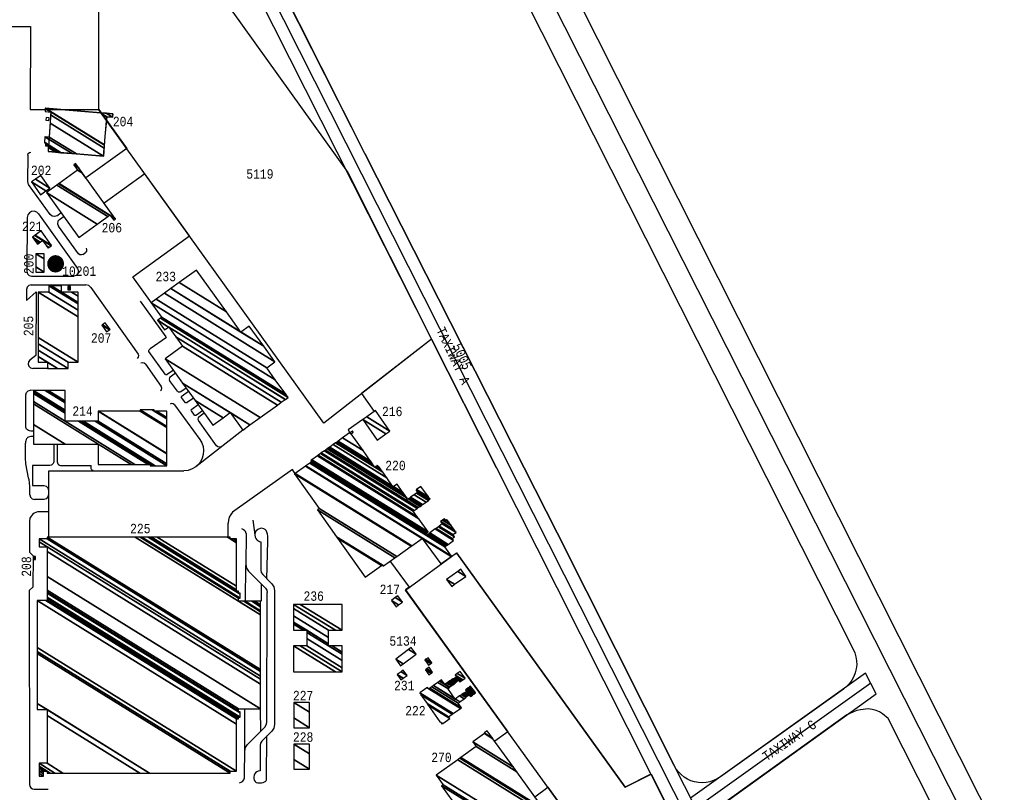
# Model space of a CAD drawing. Extents: x -0.5 to 41.9, y -0.5 to 29.8.
# Tile 100 of 129: x 11.4 to 13.1, y 4.8 to 6.1. Entities that reach past the tile are written whole.
import ezdxf
from ezdxf.enums import TextEntityAlignment as Align

# ---------------------------------------------------------------- set-up
doc = ezdxf.new("R2010")
doc.units = 0
doc.header["$MEASUREMENT"] = 0
for name, color, linetype in [('1', 7, 'CONTINUOUS'), ('11', 2, 'CONTINUOUS'), ('2', 3, 'CONTINUOUS'), ('21', 5, 'CONTINUOUS'), ('23', 1, 'CONTINUOUS'), ('6', 15, 'CONTINUOUS'), ('8', 5, 'CONTINUOUS')]:
    doc.layers.add(name, color=color, linetype=linetype)
doc.styles.add('MONOTXT', font='MONOTXT', dxfattribs={"height": 0.2})

msp = doc.modelspace()

# ---------------------------------------------------------------- linework, layer by layer
at = {"layer": '1'}
msp.add_line((12.1847, 6.3418), (12.8516, 5.0219), dxfattribs=at)
for points in [[(12.3231, 6.2539), (13.4705, 3.9779), (13.4845, 3.9857), (13.738, 3.4845), (13.6376, 3.434), (13.6342, 3.4407)], [(12.4904, 4.799), (12.4444, 4.7754), (12.1437, 5.1932), (12.1352, 5.1875)], [(12.0253, 5.178), (12.0591, 5.1327), (12.0523, 5.1277), (12.235, 4.8743), (12.2117, 4.8579)], [(13.3978, 3.9417), (12.9137, 4.8982), (12.9039, 4.9065), (12.8985, 4.9099), (12.8922, 4.9123), (12.8852, 4.9141), (12.878, 4.9152), (12.8643, 4.9139), (12.8576, 4.9123), (12.8518, 4.9103), (12.8403, 4.9047), (12.6201, 4.7464), (12.6064, 4.7322), (12.5997, 4.7219), (12.5976, 4.7165), (12.5963, 4.7102), (12.5963, 4.7035), (12.597, 4.6967), (12.6003, 4.6824), (12.6026, 4.6752), (13.2354, 3.4198)], [(12.2832, 4.7585), (12.3061, 4.7756), (12.394, 4.6537)]]:
    msp.add_lwpolyline(points, dxfattribs=at)
at = {"layer": '11'}
for p, q in [((11.3782, 5.9034), (11.3778, 5.8562)), ((11.4183, 5.7972), (11.3794, 5.8512)), ((11.4301, 5.7953), (11.4376, 5.8007)), ((11.3772, 5.7921), (11.3763, 5.6961)), ((11.3976, 5.7985), (11.467, 5.7008)), ((11.4349, 5.7887), (11.4429, 5.7944)), ((11.4687, 5.7275), (11.433, 5.7769)), ((11.4767, 5.7263), (11.4811, 5.7297)), ((11.3848, 5.6876), (11.4601, 5.6875)), ((11.376, 5.6637), (11.3758, 5.6439)), ((11.3845, 5.6721), (11.4817, 5.6719)), ((11.4909, 5.6672), (11.5752, 5.5485)), ((11.6249, 5.5792), (11.5793, 5.6426)), ((11.4131, 5.5227), (11.3873, 5.5229)), ((11.588, 5.5306), (11.6165, 5.4905)), ((11.638, 5.5196), (11.6272, 5.5119)), ((11.6452, 5.4822), (11.6313, 5.5014)), ((11.6323, 5.5077), (11.6419, 5.5148)), ((11.3877, 5.4837), (11.3831, 5.4838)), ((11.6609, 5.4878), (11.6515, 5.4811)), ((11.6399, 5.458), (11.6852, 5.396)), ((11.6837, 5.4362), (11.6929, 5.4433)), ((11.7152, 5.3849), (11.6827, 5.43)), ((11.4914, 5.3439), (11.4914, 5.3493)), ((11.407, 5.2892), (11.3903, 5.2891)), ((11.7669, 5.108), (11.7676, 5.1711)), ((11.7945, 5.1386), (11.7945, 5.1078)), ((11.7653, 4.8397), (11.7658, 4.9148)), ((11.7932, 4.9148), (11.7936, 4.8752))]:
    msp.add_line(p, q, dxfattribs=at)
msp.add_lwpolyline([(11.4109, 5.9703), (11.4103, 5.9656), (11.4156, 5.965), (11.4162, 5.9697)], close=True, dxfattribs=at)
for points in [[(11.3782, 5.9034), (11.379, 5.9062), (11.381, 5.9082), (11.3838, 5.9089)], [(11.3778, 5.8562), (11.3782, 5.8536), (11.3794, 5.8512)], [(11.3976, 5.7985), (11.3941, 5.8016), (11.3897, 5.8031), (11.3851, 5.8027), (11.381, 5.8004), (11.3782, 5.7966), (11.3772, 5.7921)], [(11.4301, 5.7953), (11.426, 5.7938), (11.4217, 5.7945), (11.4183, 5.7972)], [(11.4349, 5.7887), (11.4321, 5.7853), (11.4314, 5.781), (11.433, 5.7769)], [(11.4822, 5.7375), (11.4832, 5.7348), (11.4828, 5.732), (11.4811, 5.7297)], [(11.4767, 5.7263), (11.4739, 5.7252), (11.471, 5.7256), (11.4687, 5.7275)], [(11.3763, 5.6961), (11.3774, 5.6918), (11.3805, 5.6887), (11.3847, 5.6876)], [(11.467, 5.7008), (11.4685, 5.6965), (11.4676, 5.692), (11.4645, 5.6887), (11.4601, 5.6875)], [(11.3758, 5.6439), (11.3933, 5.6594), (11.3923, 5.5461), (11.3821, 5.5378)], [(11.3845, 5.6721), (11.3803, 5.6709), (11.3772, 5.6679), (11.376, 5.6637)], [(11.4909, 5.6672), (11.4869, 5.6707), (11.4817, 5.6719)], [(11.6272, 5.5119), (11.6265, 5.5114), (11.6254, 5.5111), (11.6242, 5.5115), (11.6232, 5.5123), (11.5943, 5.553), (11.5943, 5.5546), (11.5949, 5.556), (11.5958, 5.5571), (11.5968, 5.5581), (11.6256, 5.5788)], [(11.3821, 5.5378), (11.3796, 5.5346), (11.379, 5.5305), (11.3803, 5.5267), (11.3833, 5.5239), (11.3873, 5.5229)], [(11.5738, 5.5406), (11.5757, 5.5429), (11.5762, 5.5458), (11.5752, 5.5485)], [(11.588, 5.5306), (11.5858, 5.5324), (11.5829, 5.5329), (11.5802, 5.532)], [(11.6323, 5.5077), (11.6309, 5.5059), (11.6305, 5.5036), (11.6313, 5.5014)], [(11.3746, 5.4754), (11.3757, 5.4796), (11.3788, 5.4827), (11.3831, 5.4838)], [(11.615, 5.4826), (11.6169, 5.4848), (11.6175, 5.4877), (11.6165, 5.4905)], [(11.388, 5.411), (11.3836, 5.411), (11.3812, 5.4115), (11.3792, 5.4121), (11.3774, 5.413), (11.376, 5.4142), (11.3752, 5.4157), (11.3747, 5.4187), (11.3746, 5.4754)], [(11.6515, 5.4811), (11.6493, 5.4803), (11.647, 5.4807), (11.6452, 5.4822)], [(11.6739, 5.4698), (11.6625, 5.4618), (11.6618, 5.4616), (11.6611, 5.4615), (11.6605, 5.4615), (11.6599, 5.4617), (11.6528, 5.4711), (11.6526, 5.472), (11.6527, 5.4726), (11.6531, 5.4732), (11.6535, 5.4738), (11.665, 5.4823)], [(11.6399, 5.458), (11.6377, 5.4598), (11.6348, 5.4603), (11.6322, 5.4593)], [(11.6901, 5.4472), (11.6796, 5.4396), (11.6783, 5.439), (11.6772, 5.4389), (11.6766, 5.439), (11.6759, 5.4396), (11.6703, 5.4472), (11.67, 5.4482), (11.6699, 5.4489), (11.6701, 5.4495), (11.6707, 5.4501), (11.6821, 5.4584)], [(11.6837, 5.4362), (11.6823, 5.4344), (11.6819, 5.4322), (11.6827, 5.43)], [(11.388, 5.4012), (11.3839, 5.4012), (11.3813, 5.4009), (11.3792, 5.4001), (11.3778, 5.3994), (11.3769, 5.3985), (11.3758, 5.397), (11.3752, 5.3961), (11.3745, 5.3939), (11.3741, 5.392), (11.3739, 5.3897)], [(11.6852, 5.396), (11.6887, 5.3899), (11.691, 5.3833), (11.6919, 5.3763), (11.6914, 5.3693), (11.6895, 5.3625), (11.6863, 5.3563), (11.682, 5.3508), (11.6798, 5.349)], [(11.3818, 5.2975), (11.3818, 5.3069), (11.3817, 5.3118), (11.381, 5.3193), (11.3804, 5.3241), (11.3797, 5.3277), (11.3749, 5.3528), (11.3745, 5.3562), (11.3742, 5.3597), (11.3739, 5.3897)], [(11.4249, 5.3876), (11.4247, 5.3563), (11.4242, 5.3544), (11.4234, 5.3531), (11.4222, 5.3518), (11.4211, 5.3508), (11.4198, 5.3502), (11.4178, 5.3493), (11.3863, 5.3493)], [(11.4308, 5.3874), (11.4306, 5.3564), (11.431, 5.3545), (11.432, 5.3527), (11.4333, 5.3511), (11.4346, 5.3499), (11.4364, 5.3493), (11.4914, 5.3493)], [(11.7242, 5.3831), (11.7204, 5.3826), (11.7175, 5.383), (11.7152, 5.3849)], [(11.3863, 5.3493), (11.3863, 5.3141), (11.4069, 5.3141)], [(11.4949, 5.3404), (11.4928, 5.3414), (11.4918, 5.3425), (11.4914, 5.3439)], [(11.4069, 5.3141), (11.4112, 5.313), (11.4142, 5.3099), (11.4154, 5.3057)], [(11.3818, 5.2975), (11.383, 5.2933), (11.3861, 5.2902), (11.3903, 5.2891)], [(11.4154, 5.2976), (11.4142, 5.2934), (11.4112, 5.2903), (11.407, 5.2892)], [(11.4159, 5.2667), (11.3955, 5.2667), (11.3898, 5.2647), (11.387, 5.2625), (11.3841, 5.2591), (11.3817, 5.2556), (11.3811, 5.2505), (11.381, 5.1949), (11.3876, 5.1884), (11.3869, 5.1324), (11.3804, 5.1263), (11.3811, 4.7805), (11.3818, 4.7773), (11.3836, 4.7745), (11.3863, 4.7727), (11.3895, 4.7721), (11.4148, 4.7721)], [(11.7599, 5.2373), (11.7634, 5.2352), (11.7655, 5.2335), (11.767, 5.2308), (11.7679, 5.2278), (11.7673, 5.1731), (11.7685, 5.1666), (11.7722, 5.1611), (11.8024, 5.1309), (11.8048, 5.1273), (11.8057, 5.1229)], [(11.7797, 5.2521), (11.784, 5.2216), (11.7852, 5.2191), (11.787, 5.2171), (11.7884, 5.2159), (11.79, 5.2149), (11.7916, 5.2141), (11.7944, 5.2134), (11.7942, 5.1629), (11.795, 5.1586), (11.7975, 5.1549), (11.8139, 5.1385), (11.8175, 5.133), (11.8188, 5.1266), (11.8188, 4.8876), (11.8175, 4.8812), (11.8139, 4.8757), (11.7962, 4.858), (11.7938, 4.8544), (11.7929, 4.8502), (11.7927, 4.8049), (11.7893, 4.8042), (11.7868, 4.8031), (11.7844, 4.8012), (11.7831, 4.7991), (11.7821, 4.7968), (11.7816, 4.7938), (11.7816, 4.7913), (11.7824, 4.7884), (11.7841, 4.7859), (11.786, 4.7843), (11.7886, 4.7837), (11.7915, 4.7833), (11.7952, 4.7834), (11.7982, 4.784), (11.8007, 4.7854), (11.8028, 4.7866), (11.804, 4.7889), (11.8043, 4.7912), (11.8046, 4.8674)], [(11.8051, 5.1468), (11.8069, 5.2151), (11.8066, 5.2202), (11.8066, 5.2234), (11.806, 5.227), (11.8051, 5.2305), (11.8039, 5.2335), (11.8019, 5.2355), (11.7992, 5.2367), (11.7956, 5.2379), (11.793, 5.2373), (11.7888, 5.2352), (11.7853, 5.2323), (11.7835, 5.2278)], [(11.7558, 4.7835), (11.7593, 4.7847), (11.7612, 4.7859), (11.7637, 4.7889), (11.7647, 4.7923), (11.7649, 4.7942), (11.7652, 4.7989), (11.7654, 4.8401), (11.7667, 4.8465), (11.7703, 4.852), (11.8014, 4.883), (11.8038, 4.8867), (11.8047, 4.8909), (11.8057, 5.1229)]]:
    msp.add_lwpolyline(points, dxfattribs=at)
at = {"layer": '2'}
for p, q in [((11.9799, 5.9063), (12.2642, 5.3456)), ((12.2146, 5.3457), (12.3224, 5.1319)), ((12.2642, 5.3456), (12.323, 5.2292)), ((12.323, 5.2292), (12.5316, 4.8144)), ((12.3224, 5.1319), (12.4904, 4.799))]:
    msp.add_line(p, q, dxfattribs=at)
for points in [[(10.512, 8.7124), (10.6399, 8.4601), (10.7171, 8.307), (10.7966, 8.1505), (10.9781, 7.7897), (11.0786, 7.5903), (11.361, 7.0305), (11.5096, 6.7413), (11.648, 6.4677), (12.0987, 5.575), (12.2146, 5.3457), (12.3224, 5.1319), (12.4904, 4.799), (12.7658, 4.2544), (12.9558, 3.8784), (13.2715, 3.2572), (13.6342, 3.4407), (13.5808, 3.5463)], [(13.2298, 3.4309), (12.6061, 4.6682), (12.5316, 4.8144), (12.323, 5.2292), (12.2642, 5.3456), (11.9799, 5.9063), (11.6953, 6.4682), (11.5653, 6.7245), (11.4104, 7.0298), (11.1287, 7.5904), (10.8426, 8.1534), (10.7577, 8.3228), (10.639, 8.5569), (10.5603, 8.7127)], [(11.9799, 5.9063), (11.7852, 6.2931), (11.7834, 6.2999), (11.7826, 6.3072), (11.7829, 6.3126), (11.7838, 6.3181), (11.7856, 6.3237), (11.7881, 6.3284), (11.7909, 6.3326), (11.7939, 6.3362), (11.7975, 6.34), (11.8021, 6.3434), (11.8071, 6.346), (11.8116, 6.3476), (11.8155, 6.3484), (11.8197, 6.349), (11.8217, 6.3492), (11.8217, 6.3505), (12.1536, 6.3604)], [(11.3444, 6.1326), (11.3832, 6.1326), (11.3827, 5.9847), (11.4806, 5.9848)], [(12.8516, 5.0219), (12.8544, 5.0152), (12.8564, 5.0083), (12.8574, 5.0011), (12.8576, 4.9939), (12.8567, 4.9867), (12.855, 4.9796), (12.8524, 4.9729), (12.8489, 4.9665), (12.8447, 4.9607), (12.8397, 4.9554), (12.8341, 4.9508), (12.6143, 4.794), (12.6085, 4.7903), (12.6022, 4.7874), (12.5956, 4.7853), (12.5889, 4.784), (12.582, 4.7835), (12.5751, 4.7839), (12.5683, 4.7851), (12.5617, 4.7872), (12.5554, 4.7901), (12.5495, 4.7937), (12.5441, 4.798), (12.5393, 4.8029), (12.5351, 4.8084), (12.5316, 4.8144)], [(12.8923, 4.942), (12.8736, 4.9791), (12.5612, 4.7563), (12.5808, 4.718), (12.8923, 4.942)]]:
    msp.add_lwpolyline(points, dxfattribs=at)
at = {"layer": '21'}
for p, q in [((11.4095, 5.987), (11.409, 5.9812)), ((11.409, 5.9812), (11.4194, 5.9803)), ((11.4095, 5.987), (11.5299, 5.9771)), ((11.4194, 5.9803), (11.4143, 5.9096)), ((11.5299, 5.9771), (11.5291, 5.9711)), ((11.5191, 5.9719), (11.5159, 5.937)), ((11.5291, 5.9711), (11.5191, 5.9719)), ((11.4086, 5.9362), (11.408, 5.9251)), ((11.408, 5.9251), (11.41, 5.925)), ((11.4086, 5.9362), (11.4162, 5.9356)), ((11.41, 5.925), (11.4099, 5.9198)), ((11.5159, 5.937), (11.5133, 5.9013)), ((11.4099, 5.9198), (11.415, 5.9194)), ((11.5133, 5.9013), (11.4143, 5.9096)), ((11.4627, 5.8878), (11.481, 5.8624)), ((11.5346, 5.7893), (11.5132, 5.819))]:
    msp.add_line(p, q, dxfattribs=at)
at = {"layer": '6'}
for p, q in [((11.7622, 5.4126), (11.6783, 5.3474)), ((11.7358, 5.2221), (11.7358, 5.2467))]:
    msp.add_line(p, q, dxfattribs=at)
for points in [[(11.6594, 6.277), (11.9492, 5.8723), (12.0987, 5.575), (11.9064, 5.4251), (11.5051, 5.9841), (11.5051, 6.1667), (11.6594, 6.277)], [(11.4806, 5.9848), (11.5047, 5.9847), (11.5549, 5.9153), (11.4817, 5.863)], [(11.5992, 5.6399), (11.5654, 5.6865), (11.6666, 5.7592), (11.5873, 5.8699), (11.5146, 5.8174)], [(12.2146, 5.3457), (12.0987, 5.575), (11.9741, 5.4778), (11.9964, 5.4458)], [(11.9764, 5.4317), (11.9499, 5.413), (11.9532, 5.4077)], [(11.6783, 5.3474), (11.6717, 5.3434), (11.6644, 5.3409), (11.6567, 5.3401)], [(11.8553, 5.335), (11.8505, 5.3426), (11.7477, 5.2696)], [(11.416, 5.2219), (11.4157, 5.3403), (11.6567, 5.3401)], [(11.7477, 5.2696), (11.7436, 5.2661), (11.7403, 5.2619), (11.7378, 5.2572), (11.7363, 5.2521), (11.7358, 5.2467)], [(12.1434, 5.1935), (12.4443, 4.7754), (12.4906, 4.7989), (12.7657, 4.2544), (12.7207, 4.2226), (12.4051, 4.662), (12.3942, 4.6537), (12.0526, 5.1274), (12.1434, 5.1935)]]:
    msp.add_lwpolyline(points, dxfattribs=at)
at = {"layer": '8'}
for p, q in [((10.2686, 10.2218), (13.6885, 3.4596)), ((12.8829, 4.9614), (12.5722, 4.7396))]:
    msp.add_line(p, q, dxfattribs=at)
msp.add_lwpolyline([(9.9403, 9.8917), (13.2268, 3.3919), (13.2311, 3.3842), (13.236, 3.3769), (13.2414, 3.3699), (13.2474, 3.3634), (13.2538, 3.3574), (13.2607, 3.352), (13.268, 3.347), (13.2757, 3.3427), (13.2837, 3.339), (13.292, 3.3359), (13.3004, 3.3335), (13.3091, 3.3317), (13.3178, 3.3307), (13.3266, 3.3303), (13.3354, 3.3306), (13.3442, 3.3316), (13.3528, 3.3333), (13.3613, 3.3357), (13.3696, 3.3387), (13.3776, 3.3424), (13.619, 3.4643)], dxfattribs=at)

# ---------------------------------------------------------------- texts
at = {"layer": '23', "style": 'MONOTXT', "width": 0.833333}
for s, p in [('204', (11.5482, 5.9633)), ('202', (11.402, 5.8762)), ('5119', (11.7924, 5.8698)), ('221', (11.386, 5.7763)), ('206', (11.5282, 5.7739)), ('10201', (11.4699, 5.6964)), ('233', (11.6245, 5.6868)), ('207', (11.5091, 5.5771)), ('214', (11.4759, 5.4469)), ('216', (12.0286, 5.4461)), ('220', (12.0344, 5.3496)), ('225', (11.579, 5.2371)), ('217', (12.0243, 5.1287)), ('236', (11.8885, 5.1166)), ('5134', (12.0479, 5.0365)), ('231', (12.0501, 4.957)), ('227', (11.8696, 4.9392)), ('222', (12.07, 4.9123)), ('228', (11.8696, 4.8651)), ('270', (12.1165, 4.8288))]:
    msp.add_text(s, height=0.01684, dxfattribs=at).set_placement(p, align=Align.MIDDLE)
for s, rotation, p in [('200', 90, (11.38, 5.7093)), ('205', 90, (11.3795, 5.5985)), ('TAXIWAY A', 295, (12.1376, 5.5456)), ('5005', 295, (12.1536, 5.5442)), ('208', 90, (11.3757, 5.1693)), ('TAXIWAY G', 34.2909, (12.7372, 4.8592))]:
    msp.add_text(s, height=0.01684, rotation=rotation, dxfattribs=at).set_placement(p, align=Align.MIDDLE)

# ---------------------------------------------------------------- meshes
at = {"layer": '21'}
mesh = msp.add_polyface(dxfattribs=at)
corners = [(11.4143, 5.9096), (11.4099, 5.9198), (11.4148, 5.9167), (11.4282, 5.9085), (11.4099, 5.9225), (11.415, 5.9194), (11.4333, 5.908), (11.408, 5.9251), (11.41, 5.9238), (11.4357, 5.9078), (11.408, 5.9262), (11.41, 5.925), (11.438, 5.9076), (11.4086, 5.9362), (11.4572, 5.906), (11.4162, 5.9356), (11.4649, 5.9054), (11.418, 5.9604), (11.5133, 5.9013), (11.409, 5.9812), (11.419, 5.975), (11.5145, 5.9157), (11.4094, 5.9865), (11.4194, 5.9803), (11.515, 5.9211), (11.4095, 5.987), (11.515, 5.9216), (11.4095, 5.987), (11.5191, 5.9719), (11.5079, 5.9789), (11.5291, 5.9711), (11.5178, 5.9781), (11.5299, 5.9771)]
mesh.append_faces([[corners[k] for k in face] for face in [(0, 0, 3, 2), (1, 1, 5, 4), (2, 3, 6, 5), (4, 6, 9, 8), (7, 7, 11, 10), (8, 9, 12, 11), (10, 12, 14, 13), (13, 14, 16, 15), (15, 16, 18, 17), (17, 18, 21, 20), (19, 19, 23, 22), (20, 21, 24, 23), (22, 24, 26, 25), (27, 26, 28, 29), (29, 28, 30, 31), (31, 30, 32, 32)]], dxfattribs={"vtx0": -1, "vtx2": -1})
mesh = msp.add_polyface(dxfattribs=at)
corners = [(11.4692, 5.7564), (11.5023, 5.7803), (11.4114, 5.8366), (11.5209, 5.7937), (11.43, 5.85), (11.5315, 5.7871), (11.5241, 5.796), (11.4332, 5.8523), (11.5347, 5.7894), (11.5259, 5.7948), (11.5248, 5.7965), (11.4339, 5.8528), (11.5335, 5.791), (11.5248, 5.7965), (11.467, 5.8767), (11.4758, 5.8712), (11.4603, 5.886), (11.4691, 5.8806), (11.4635, 5.8883)]
mesh.append_faces([[corners[k] for k in face] for face in [(0, 0, 1, 2), (2, 1, 3, 4), (4, 3, 6, 7), (5, 5, 8, 9), (7, 6, 10, 11), (9, 8, 12, 13), (11, 12, 15, 14), (14, 15, 17, 16), (16, 17, 18, 18)]], dxfattribs={"vtx0": -1, "vtx2": -1})
mesh = msp.add_polyface(dxfattribs=at)
corners = [(11.4011, 5.8327), (11.4106, 5.8395), (11.3847, 5.8555), (11.4176, 5.8445), (11.3917, 5.8605), (11.4012, 5.8673), (11.4012, 5.8673)]
mesh.append_faces([[corners[k] for k in face] for face in [(0, 0, 1, 2), (2, 1, 3, 4), (4, 3, 6, 5)]], dxfattribs={"vtx0": -1, "vtx2": -1})
mesh = msp.add_polyface(dxfattribs=at)
corners = [(11.3954, 5.7445), (11.4144, 5.7374), (11.3989, 5.747), (11.3894, 5.7529), (11.416, 5.7386), (11.4115, 5.7413), (11.4005, 5.7482), (11.3866, 5.7568), (11.42, 5.7415), (11.4045, 5.7511), (11.3906, 5.7597), (11.4208, 5.742), (11.3913, 5.7603), (11.4208, 5.742), (11.4021, 5.768)]
mesh.append_faces([[corners[k] for k in face] for face in [(0, 0, 2, 3), (3, 2, 6, 7), (1, 1, 4, 5), (7, 6, 9, 10), (5, 4, 8, 9), (10, 8, 11, 12), (12, 13, 14, 14)]], dxfattribs={"vtx0": -1, "vtx2": -1})
mesh = msp.add_polyface(dxfattribs=at)
corners = [(11.3925, 5.6946), (11.4073, 5.6946), (11.3925, 5.7038), (11.3925, 5.7273), (11.4073, 5.7181), (11.3925, 5.7273), (11.4073, 5.7273)]
mesh.append_faces([[corners[k] for k in face] for face in [(0, 0, 1, 2), (2, 1, 4, 5), (3, 4, 6, 6)]], dxfattribs={"vtx0": -1, "vtx2": -1})
mesh = msp.add_polyface(dxfattribs=at)
corners = [(11.42, 5.6978), (11.4225, 5.6965), (11.419, 5.6986), (11.4232, 5.6963), (11.4179, 5.6995), (11.4251, 5.6957), (11.4169, 5.7008), (11.4259, 5.6956), (11.4162, 5.7017), (11.4278, 5.6954), (11.4154, 5.7032), (11.4287, 5.6955), (11.4149, 5.7041), (11.4306, 5.6957), (11.4144, 5.7057), (11.4314, 5.696), (11.4141, 5.7067), (11.4332, 5.6965), (11.4139, 5.7085), (11.434, 5.6969), (11.4138, 5.7095), (11.4356, 5.6978), (11.414, 5.7112), (11.4364, 5.6984), (11.4141, 5.7122), (11.4378, 5.6995), (11.4146, 5.7139), (11.4384, 5.7003), (11.4149, 5.7148), (11.4395, 5.7017), (11.4157, 5.7164), (11.44, 5.7025), (11.4162, 5.7173), (11.4408, 5.7041), (11.4173, 5.7187), (11.4411, 5.705), (11.4179, 5.7194), (11.4416, 5.7067), (11.4193, 5.7205), (11.4417, 5.7077), (11.42, 5.7211), (11.4419, 5.7095), (11.4217, 5.722), (11.4419, 5.7095), (11.4225, 5.7224), (11.4418, 5.7105), (11.4242, 5.723), (11.4416, 5.7122), (11.4251, 5.7232), (11.4413, 5.7132), (11.427, 5.7234), (11.4408, 5.7148), (11.4278, 5.7235), (11.4403, 5.7158), (11.4297, 5.7233), (11.4395, 5.7173), (11.4306, 5.7232), (11.4388, 5.7181), (11.4325, 5.7226), (11.4378, 5.7194), (11.4332, 5.7224), (11.4367, 5.7203), (11.4356, 5.7211)]
mesh.append_faces([[corners[k] for k in face] for face in [(0, 0, 1, 2), (2, 1, 3, 4), (4, 3, 5, 6), (6, 5, 7, 8), (8, 7, 9, 10), (10, 9, 11, 12), (12, 11, 13, 14), (14, 13, 15, 16), (16, 15, 17, 18), (18, 17, 19, 20), (20, 19, 21, 22), (22, 21, 23, 24), (24, 23, 25, 26), (26, 25, 27, 28), (28, 27, 29, 30), (30, 29, 31, 32), (32, 31, 33, 34), (34, 33, 35, 36), (36, 35, 37, 38), (38, 37, 39, 40), (40, 39, 41, 42), (42, 43, 45, 44), (44, 45, 47, 46), (46, 47, 49, 48), (48, 49, 51, 50), (50, 51, 53, 52), (52, 53, 55, 54), (54, 55, 57, 56), (56, 57, 59, 58), (58, 59, 61, 60), (60, 61, 62, 62)]], dxfattribs={"vtx0": -1, "vtx2": -1})
mesh = msp.add_polyface(dxfattribs=at)
corners = [(11.7086, 5.4216), (11.7619, 5.4129), (11.7268, 5.4347), (11.6769, 5.4656), (11.7747, 5.4222), (11.7396, 5.4439), (11.6546, 5.4966), (11.7927, 5.4351), (11.6233, 5.5401), (11.8237, 5.4574), (11.6543, 5.5624), (11.8306, 5.4624), (11.6423, 5.5791), (11.6223, 5.5915), (11.8377, 5.4675), (11.6298, 5.5964), (11.6295, 5.5966), (11.6098, 5.6088), (11.8379, 5.4676), (11.6296, 5.5967), (11.61, 5.6089), (11.8427, 5.4711), (11.6148, 5.6124), (11.8386, 5.4767), (11.6171, 5.614), (11.5984, 5.64), (11.8199, 5.5027), (11.5984, 5.64), (11.6072, 5.6463), (11.8046, 5.5239), (11.622, 5.657), (11.8194, 5.5346), (11.6336, 5.6653), (11.7587, 5.5877), (11.7993, 5.5626), (11.6484, 5.676), (11.7329, 5.6236), (11.7735, 5.5984), (11.6793, 5.6982)]
mesh.append_faces([[corners[k] for k in face] for face in [(0, 0, 2, 3), (3, 2, 5, 6), (1, 1, 4, 5), (6, 4, 7, 8), (8, 7, 9, 10), (10, 9, 11, 12), (13, 13, 16, 17), (12, 11, 14, 15), (17, 16, 19, 20), (15, 14, 18, 19), (20, 18, 21, 22), (22, 21, 23, 24), (24, 23, 26, 27), (25, 26, 29, 28), (28, 29, 31, 30), (30, 31, 34, 32), (32, 33, 36, 35), (33, 34, 37, 37), (35, 36, 38, 38)]], dxfattribs={"vtx0": -1, "vtx2": -1})
mesh = msp.add_polyface(dxfattribs=at)
corners = [(11.4132, 5.5226), (11.4151, 5.5226), (11.4132, 5.5238), (11.397, 5.5339), (11.4313, 5.5226), (11.4132, 5.5339), (11.397, 5.5439), (11.4502, 5.5226), (11.397, 5.5556), (11.4502, 5.5339), (11.397, 5.5669), (11.4682, 5.5339), (11.397, 5.578), (11.397, 5.659), (11.4682, 5.6148), (11.397, 5.659), (11.416, 5.659), (11.4682, 5.6266), (11.416, 5.6702), (11.4682, 5.6378), (11.4203, 5.6702), (11.4384, 5.659), (11.4682, 5.6405), (11.4384, 5.6702), (11.4565, 5.659), (11.4682, 5.6517), (11.4682, 5.659)]
mesh.append_faces([[corners[k] for k in face] for face in [(0, 0, 1, 2), (3, 3, 5, 6), (2, 1, 4, 5), (6, 4, 7, 8), (8, 7, 9, 10), (10, 9, 11, 12), (12, 11, 14, 15), (13, 14, 17, 16), (16, 17, 19, 18), (18, 19, 22, 20), (20, 21, 23, 23), (21, 22, 25, 24), (24, 25, 26, 26)]], dxfattribs={"vtx0": -1, "vtx2": -1})
mesh = msp.add_polyface(dxfattribs=at)
corners = [(11.4494, 5.6632), (11.4545, 5.6632), (11.4494, 5.6663), (11.4494, 5.6688), (11.4545, 5.6656), (11.4494, 5.6688), (11.4545, 5.6688)]
mesh.append_faces([[corners[k] for k in face] for face in [(0, 0, 1, 2), (2, 1, 4, 5), (3, 4, 6, 6)]], dxfattribs={"vtx0": -1, "vtx2": -1})
mesh = msp.add_polyface(dxfattribs=at)
corners = [(11.5189, 5.588), (11.5239, 5.5915), (11.5104, 5.5999), (11.525, 5.5923), (11.5116, 5.6007), (11.5165, 5.6042), (11.5165, 5.6042)]
mesh.append_faces([[corners[k] for k in face] for face in [(0, 0, 1, 2), (2, 1, 3, 4), (4, 3, 6, 5)]], dxfattribs={"vtx0": -1, "vtx2": -1})
mesh = msp.add_polyface(dxfattribs=at)
corners = [(11.3882, 5.3877), (11.5038, 5.3512), (11.445, 5.3877), (11.3882, 5.4229), (11.5627, 5.3512), (11.5038, 5.3877), (11.3882, 5.4594), (11.5694, 5.3512), (11.3882, 5.4636), (11.4449, 5.4284), (11.5967, 5.349), (11.5931, 5.3512), (11.3882, 5.4783), (11.4449, 5.4431), (11.4686, 5.4284), (11.6004, 5.349), (11.5967, 5.3512), (11.3882, 5.4805), (11.4449, 5.4454), (11.4722, 5.4284), (11.6055, 5.349), (11.3882, 5.4837), (11.4449, 5.4486), (11.4774, 5.4284), (11.6265, 5.349), (11.4092, 5.4837), (11.4449, 5.4616), (11.4984, 5.4284), (11.6265, 5.3524), (11.4146, 5.4837), (11.4449, 5.465), (11.5038, 5.4284), (11.5038, 5.4467), (11.6265, 5.3706), (11.4441, 5.4837), (11.4449, 5.4832), (11.5038, 5.4467), (11.5046, 5.4467), (11.6265, 5.3711), (11.4449, 5.4837), (11.5788, 5.4467), (11.6265, 5.4171), (11.5788, 5.4489), (11.6265, 5.4193), (11.6004, 5.4489), (11.604, 5.4467), (11.6265, 5.4327), (11.604, 5.4489), (11.6077, 5.4467), (11.6265, 5.435), (11.6265, 5.4467)]
mesh.append_faces([[corners[k] for k in face] for face in [(0, 0, 2, 3), (3, 2, 5, 6), (1, 1, 4, 5), (6, 4, 7, 8), (8, 9, 13, 12), (9, 7, 11, 14), (12, 13, 18, 17), (14, 11, 16, 19), (10, 10, 15, 16), (17, 18, 22, 21), (19, 15, 20, 23), (21, 22, 26, 25), (23, 20, 24, 27), (25, 26, 30, 29), (27, 24, 28, 31), (29, 30, 35, 34), (31, 28, 33, 36), (34, 35, 39, 39), (32, 33, 38, 37), (37, 38, 41, 40), (40, 41, 43, 42), (42, 43, 46, 44), (44, 45, 47, 47), (45, 46, 49, 48), (48, 49, 50, 50)]], dxfattribs={"vtx0": -1, "vtx2": -1})
mesh = msp.add_polyface(dxfattribs=at)
corners = [(12.002, 5.3948), (12.0174, 5.4058), (11.976, 5.4314), (12.0246, 5.4108), (11.9832, 5.4365), (11.9986, 5.4475), (11.9986, 5.4475)]
mesh.append_faces([[corners[k] for k in face] for face in [(0, 0, 1, 2), (2, 1, 3, 4), (4, 3, 6, 5)]], dxfattribs={"vtx0": -1, "vtx2": -1})
mesh = msp.add_polyface(dxfattribs=at)
corners = [(11.9803, 5.1506), (12.0122, 5.1698), (12.0096, 5.1714), (11.931, 5.2201), (12.0131, 5.1705), (12.0105, 5.1721), (11.9294, 5.2224), (12.0334, 5.1849), (11.8952, 5.2706), (12.0366, 5.1871), (11.8984, 5.2729), (12.0627, 5.2056), (11.8545, 5.3347), (12.0634, 5.2061), (11.8553, 5.3352), (12.1153, 5.1739), (12.0821, 5.2194), (11.8739, 5.3485), (12.1338, 5.1873), (12.0821, 5.2194), (11.8746, 5.3489), (12.1344, 5.1878), (11.8815, 5.3538), (12.1224, 5.2044), (11.8819, 5.3541), (12.09, 5.2251), (12.1228, 5.2047), (11.883, 5.3549), (12.0881, 5.2278), (12.0911, 5.2259), (12.1239, 5.2056), (11.8847, 5.3561), (12.0897, 5.229), (12.0928, 5.2271), (12.1256, 5.2068), (11.8831, 5.3584), (12.0907, 5.2297), (12.0938, 5.2278), (12.1266, 5.2075), (11.885, 5.3598), (12.0926, 5.231), (12.0957, 5.2292), (12.1284, 5.2088), (11.895, 5.3668), (12.0759, 5.2547), (12.1055, 5.2363), (12.1383, 5.216), (11.8965, 5.3679), (12.0733, 5.2582), (12.107, 5.2374), (12.1356, 5.2196), (11.9006, 5.3708), (12.0663, 5.2681), (12.1111, 5.2403), (12.1397, 5.2226), (11.9006, 5.3708), (12.0663, 5.2681), (12.1111, 5.2404), (12.1397, 5.2226), (11.9021, 5.3719), (12.0678, 5.2692), (12.1126, 5.2414), (12.1371, 5.2262), (11.9076, 5.3758), (12.0733, 5.2731), (12.118, 5.2454), (12.1426, 5.2302), (11.9078, 5.3759), (12.0735, 5.2732), (12.1182, 5.2455), (12.1422, 5.2306), (11.9088, 5.3766), (12.0532, 5.2871), (12.0744, 5.2739), (12.1166, 5.2478), (12.1406, 5.2329), (11.9095, 5.3772), (12.0519, 5.2889), (12.054, 5.2876), (12.0752, 5.2744), (12.1152, 5.2496), (12.1392, 5.2347), (11.9096, 5.3772), (12.052, 5.2889), (12.054, 5.2876), (12.0752, 5.2745), (12.1151, 5.2498), (12.1392, 5.2349), (11.9127, 5.3794), (12.0551, 5.2912), (12.0572, 5.2899), (12.0784, 5.2767), (12.1183, 5.252), (12.1336, 5.2425), (11.9152, 5.3812), (12.051, 5.2969), (12.0596, 5.2916), (12.0808, 5.2784), (12.1207, 5.2538), (12.1242, 5.2515), (12.1294, 5.2483), (11.9165, 5.3821), (12.0304, 5.3115), (12.0488, 5.3), (12.0609, 5.2925), (12.0821, 5.2794), (12.1219, 5.2547), (12.122, 5.2547), (12.1255, 5.2525), (12.1271, 5.2515), (11.9165, 5.3821), (12.0304, 5.3115), (12.0304, 5.3115), (12.0488, 5.3), (12.0609, 5.2925), (12.0821, 5.2794), (12.1219, 5.2547), (12.1255, 5.2525), (12.1271, 5.2515), (11.917, 5.3825), (12.0294, 5.3128), (12.0309, 5.3119), (12.0478, 5.3014), (12.0615, 5.2929), (12.0827, 5.2798), (12.1261, 5.2529), (11.9233, 5.387), (12.0188, 5.3278), (12.0372, 5.3163), (12.0678, 5.2974), (12.089, 5.2842), (11.9276, 5.39), (11.9975, 5.3466), (12.0116, 5.3379), (12.072, 5.3004), (12.0933, 5.2873), (11.9296, 5.3914), (11.9941, 5.3514), (11.9995, 5.3481), (12.0082, 5.3426), (12.074, 5.3018), (12.0953, 5.2887), (11.9304, 5.392), (11.9928, 5.3533), (12.0003, 5.3486), (12.0069, 5.3445), (12.0727, 5.3037), (12.0961, 5.2893), (11.9312, 5.3925), (11.9914, 5.3552), (12.0011, 5.3492), (12.0037, 5.3476), (12.0055, 5.3465), (12.0713, 5.3057), (12.0947, 5.2912), (11.9313, 5.3926), (11.9912, 5.3555), (12.0012, 5.3493), (12.0035, 5.3479), (12.0038, 5.3477), (12.0053, 5.3468), (12.0711, 5.306), (12.0945, 5.2915), (11.9319, 5.393), (11.9902, 5.3569), (12.0018, 5.3497), (12.0025, 5.3492), (12.0044, 5.3481), (12.0717, 5.3064), (12.0935, 5.2928), (11.9322, 5.3932), (11.9898, 5.3575), (12.0021, 5.3499), (12.072, 5.3066), (12.0931, 5.2935), (11.94, 5.3988), (11.9765, 5.3762), (12.0798, 5.3121), (11.9526, 5.4078), (11.9552, 5.4062), (11.9565, 5.4105), (11.9591, 5.4089), (11.9575, 5.4112)]
mesh.append_faces([[corners[k] for k in face] for face in [(0, 0, 2, 3), (3, 2, 5, 6), (1, 1, 4, 5), (6, 4, 7, 8), (8, 7, 9, 10), (10, 9, 11, 12), (12, 11, 13, 14), (14, 13, 16, 17), (15, 15, 18, 19), (17, 18, 21, 20), (20, 21, 23, 22), (22, 23, 26, 24), (24, 25, 28, 27), (25, 26, 30, 29), (27, 28, 32, 31), (29, 30, 34, 33), (31, 32, 36, 35), (33, 34, 38, 37), (35, 36, 40, 39), (37, 38, 42, 41), (39, 40, 44, 43), (41, 42, 46, 45), (43, 44, 48, 47), (45, 46, 50, 49), (47, 48, 52, 51), (49, 50, 54, 53), (51, 52, 56, 55), (53, 54, 58, 57), (55, 56, 60, 59), (57, 58, 62, 61), (59, 60, 64, 63), (61, 62, 66, 65), (63, 64, 68, 67), (65, 66, 70, 69), (67, 68, 73, 71), (69, 70, 75, 74), (71, 72, 77, 76), (72, 73, 79, 78), (74, 75, 81, 80), (76, 77, 83, 82), (78, 79, 85, 84), (80, 81, 87, 86), (82, 83, 89, 88), (84, 85, 91, 90), (86, 87, 93, 92), (88, 89, 95, 94), (90, 91, 97, 96), (92, 93, 100, 98), (94, 95, 103, 101), (96, 97, 105, 104), (98, 99, 107, 106), (99, 100, 109, 108), (101, 102, 111, 110), (102, 103, 113, 112), (104, 105, 115, 114), (106, 107, 116, 116), (108, 109, 118, 117), (110, 111, 120, 119), (112, 113, 122, 121), (114, 115, 124, 123), (117, 118, 125, 125), (119, 120, 127, 126), (121, 122, 128, 128), (123, 124, 130, 129), (126, 127, 133, 131), (129, 130, 135, 134), (131, 132, 137, 136), (132, 133, 139, 138), (134, 135, 141, 140), (136, 137, 143, 142), (138, 139, 145, 144), (140, 141, 147, 146), (142, 143, 149, 148), (144, 145, 152, 150), (146, 147, 154, 153), (148, 149, 156, 155), (150, 151, 158, 157), (151, 152, 160, 159), (153, 154, 162, 161), (155, 156, 164, 163), (157, 158, 166, 165), (159, 160, 167, 167), (161, 162, 169, 168), (163, 164, 171, 170), (165, 166, 172, 172), (168, 169, 174, 173), (170, 171, 176, 175), (173, 174, 177, 177), (175, 176, 179, 178), (178, 179, 181, 180), (180, 181, 182, 182)]], dxfattribs={"vtx0": -1, "vtx2": -1})
mesh = msp.add_polyface(dxfattribs=at)
corners = [(11.3986, 4.8043), (11.4126, 4.8009), (11.4072, 4.8043), (11.3986, 4.8096), (11.418, 4.8009), (11.4126, 4.8043), (11.3986, 4.813), (11.4267, 4.8009), (11.3986, 4.8183), (11.4407, 4.8009), (11.4126, 4.8183), (11.5781, 4.8009), (11.4126, 4.9035), (11.3952, 4.9143), (11.5955, 4.8009), (11.4126, 4.9143), (11.3952, 4.9251), (11.7394, 4.8009), (11.3952, 5.0143), (11.7394, 4.8009), (11.3952, 5.0176), (11.7394, 4.8043), (11.3952, 5.0246), (11.7506, 4.8043), (11.3952, 5.1086), (11.7506, 4.8882), (11.4101, 5.1086), (11.7506, 4.8975), (11.4126, 5.1086), (11.7531, 4.8975), (11.4126, 5.1094), (11.7545, 4.8975), (11.4126, 5.1128), (11.7545, 4.9008), (11.4126, 5.1146), (11.7573, 4.9008), (11.4126, 5.1218), (11.7545, 4.9098), (11.7573, 4.9081), (11.4126, 5.1235), (11.7545, 4.9116), (11.7573, 4.9098), (11.4126, 5.1274), (11.7545, 4.9154), (11.4126, 5.1518), (11.7938, 4.9154), (11.4126, 5.1959), (11.3986, 5.2046), (11.7938, 4.9595), (11.4126, 5.2046), (11.3986, 5.2133), (11.7938, 4.9682), (11.3986, 5.2186), (11.7938, 4.9735), (11.4126, 5.2186), (11.7938, 4.9822), (11.4126, 5.222), (11.7938, 4.9856), (11.5698, 5.222), (11.7545, 5.1074), (11.7938, 5.0831), (11.5789, 5.222), (11.7545, 5.113), (11.7636, 5.1074), (11.7938, 5.0887), (11.5817, 5.222), (11.7573, 5.113), (11.7664, 5.1074), (11.7938, 5.0904), (11.5933, 5.222), (11.7545, 5.122), (11.7573, 5.1203), (11.7781, 5.1074), (11.7938, 5.0977), (11.5948, 5.222), (11.7506, 5.1254), (11.7545, 5.123), (11.756, 5.122), (11.7573, 5.1212), (11.7796, 5.1074), (11.7938, 5.0986), (11.5961, 5.222), (11.7506, 5.1262), (11.7519, 5.1254), (11.7545, 5.1238), (11.7573, 5.122), (11.7809, 5.1074), (11.7938, 5.0994), (11.5988, 5.222), (11.7506, 5.1278), (11.7545, 5.1254), (11.7835, 5.1074), (11.7938, 5.101), (11.6091, 5.222), (11.7506, 5.1342), (11.7938, 5.1074), (11.7339, 5.222), (11.7394, 5.2186), (11.7506, 5.2116), (11.7394, 5.222), (11.7448, 5.2186), (11.7506, 5.215), (11.7506, 5.2186)]
mesh.append_faces([[corners[k] for k in face] for face in [(0, 0, 2, 3), (3, 2, 5, 6), (1, 1, 4, 5), (6, 4, 7, 8), (8, 7, 9, 10), (10, 9, 11, 12), (13, 13, 15, 16), (12, 11, 14, 15), (16, 14, 17, 18), (18, 19, 21, 20), (20, 21, 23, 22), (22, 23, 25, 24), (24, 25, 27, 26), (26, 27, 29, 28), (28, 29, 31, 30), (30, 31, 33, 32), (32, 33, 35, 34), (34, 35, 38, 36), (36, 37, 40, 39), (37, 38, 41, 41), (39, 40, 43, 42), (42, 43, 45, 44), (44, 45, 48, 46), (47, 47, 49, 50), (46, 48, 51, 49), (50, 51, 53, 52), (52, 53, 55, 54), (54, 55, 57, 56), (56, 57, 60, 58), (58, 59, 62, 61), (59, 60, 64, 63), (61, 62, 66, 65), (63, 64, 68, 67), (65, 66, 71, 69), (67, 68, 73, 72), (69, 70, 76, 74), (70, 71, 78, 77), (72, 73, 80, 79), (74, 75, 82, 81), (75, 76, 84, 83), (77, 78, 85, 85), (79, 80, 87, 86), (81, 82, 89, 88), (83, 84, 90, 90), (86, 87, 92, 91), (88, 89, 94, 93), (91, 92, 95, 95), (93, 94, 98, 96), (96, 97, 99, 99), (97, 98, 101, 100), (100, 101, 102, 102)]], dxfattribs={"vtx0": -1, "vtx2": -1})
mesh = msp.add_polyface(dxfattribs=at)
corners = [(11.3892, 5.1816), (11.392, 5.1816), (11.3892, 5.1833), (11.3892, 5.1872), (11.392, 5.1854), (11.3892, 5.1872), (11.392, 5.1872)]
mesh.append_faces([[corners[k] for k in face] for face in [(0, 0, 1, 2), (2, 1, 4, 5), (3, 4, 6, 6)]], dxfattribs={"vtx0": -1, "vtx2": -1})
mesh = msp.add_polyface(dxfattribs=at)
corners = [(12.1348, 5.1338), (12.1258, 5.1464), (12.14, 5.1376), (12.1258, 5.1464), (12.1458, 5.1606), (12.16, 5.1518), (12.151, 5.1644)]
mesh.append_faces([[corners[k] for k in face] for face in [(0, 0, 2, 3), (1, 2, 5, 4), (4, 5, 6, 6)]], dxfattribs={"vtx0": -1, "vtx2": -1})
mesh = msp.add_polyface(dxfattribs=at)
corners = [(12.0355, 5.0976), (12.0355, 5.0976), (12.0272, 5.1089), (12.0401, 5.1009), (12.034, 5.1139), (12.0468, 5.1059), (12.0385, 5.1172)]
mesh.append_faces([[corners[k] for k in face] for face in [(0, 1, 3, 2), (2, 3, 5, 4), (4, 5, 6, 6)]], dxfattribs={"vtx0": -1, "vtx2": -1})
mesh = msp.add_polyface(dxfattribs=at)
corners = [(11.8526, 4.9814), (11.9272, 4.9814), (11.8526, 5.0277), (11.9391, 4.9814), (11.8645, 5.0277), (11.9391, 4.9888), (11.8765, 5.0277), (11.8526, 5.0555), (11.9391, 5.0019), (11.8765, 5.0408), (11.8526, 5.0555), (11.8526, 5.0665), (11.9152, 5.0277), (11.9391, 5.0129), (11.8765, 5.0517), (11.8703, 5.0555), (11.8526, 5.0703), (11.9152, 5.0315), (11.9215, 5.0277), (11.9391, 5.0167), (11.8765, 5.0555), (11.8526, 5.0813), (11.9152, 5.0425), (11.9391, 5.0277), (11.8526, 5.0944), (11.9152, 5.0555), (11.8526, 5.1018), (11.9272, 5.0555), (11.8645, 5.1018), (11.9391, 5.0555), (11.9391, 5.1018)]
mesh.append_faces([[corners[k] for k in face] for face in [(0, 0, 1, 2), (2, 1, 3, 4), (4, 3, 5, 6), (6, 5, 8, 9), (7, 10, 15, 11), (9, 8, 13, 14), (11, 15, 20, 16), (14, 12, 17, 20), (12, 13, 19, 18), (16, 17, 22, 21), (18, 19, 23, 23), (21, 22, 25, 24), (24, 25, 27, 26), (26, 27, 29, 28), (28, 29, 30, 30)]], dxfattribs={"vtx0": -1, "vtx2": -1})
mesh = msp.add_polyface(dxfattribs=at)
corners = [(12.0434, 4.9924), (12.0348, 5.0042), (12.0482, 4.9959), (12.0348, 5.0042), (12.0579, 5.0211), (12.0713, 5.0129), (12.0626, 5.0246)]
mesh.append_faces([[corners[k] for k in face] for face in [(0, 0, 2, 3), (1, 2, 5, 4), (4, 5, 6, 6)]], dxfattribs={"vtx0": -1, "vtx2": -1})
mesh = msp.add_polyface(dxfattribs=at)
corners = [(12.0936, 4.9935), (12.0975, 4.9963), (12.0871, 5.0027), (12.0991, 4.9974), (12.0887, 5.0038), (12.0926, 5.0066), (12.0926, 5.0066)]
mesh.append_faces([[corners[k] for k in face] for face in [(0, 0, 1, 2), (2, 1, 3, 4), (4, 3, 6, 5)]], dxfattribs={"vtx0": -1, "vtx2": -1})
mesh = msp.add_polyface(dxfattribs=at)
corners = [(12.0443, 4.9673), (12.0375, 4.9766), (12.0481, 4.9701), (12.0375, 4.9766), (12.0446, 4.9817), (12.0552, 4.9752), (12.0484, 4.9845)]
mesh.append_faces([[corners[k] for k in face] for face in [(0, 0, 2, 3), (1, 2, 5, 4), (4, 5, 6, 6)]], dxfattribs={"vtx0": -1, "vtx2": -1})
mesh = msp.add_polyface(dxfattribs=at)
corners = [(12.1174, 4.8885), (12.1146, 4.8914), (12.1183, 4.8891), (12.1159, 4.8906), (12.1146, 4.8914), (12.1139, 4.8925), (12.1187, 4.8894), (12.1151, 4.8917), (12.0928, 4.9221), (12.1312, 4.8983), (12.0908, 4.9249), (12.1293, 4.9011), (12.0799, 4.9404), (12.1358, 4.9057), (12.0803, 4.9407), (12.1362, 4.906), (12.078, 4.9439), (12.1376, 4.907), (12.0907, 4.9529), (12.0938, 4.951), (12.1503, 4.916), (12.0919, 4.9537), (12.095, 4.9518), (12.1514, 4.9168), (12.0956, 4.9522), (12.152, 4.9172), (12.0991, 4.9547), (12.1462, 4.9255), (12.1022, 4.9569), (12.141, 4.9328), (12.1493, 4.9277), (12.1101, 4.9625), (12.1277, 4.9516), (12.1489, 4.9384), (12.1572, 4.9333), (12.1132, 4.9647), (12.1225, 4.9589), (12.1308, 4.9538), (12.152, 4.9406), (12.1603, 4.9355), (12.1137, 4.9651), (12.1215, 4.9603), (12.1231, 4.9593), (12.1313, 4.9542), (12.1526, 4.941), (12.1608, 4.9359), (12.114, 4.9653), (12.121, 4.961), (12.1233, 4.9595), (12.1316, 4.9544), (12.1529, 4.9412), (12.1604, 4.9366), (12.1165, 4.9671), (12.1168, 4.9669), (12.1258, 4.9613), (12.1341, 4.9562), (12.1554, 4.943), (12.1561, 4.9425), (12.1629, 4.9383), (12.1166, 4.9671), (12.1259, 4.9614), (12.1342, 4.9562), (12.1555, 4.9431), (12.156, 4.9427), (12.1562, 4.9426), (12.163, 4.9384), (12.1261, 4.9615), (12.1344, 4.9564), (12.1556, 4.9432), (12.1564, 4.9427), (12.1632, 4.9385), (12.1275, 4.9625), (12.1358, 4.9573), (12.1578, 4.9437), (12.1681, 4.9373), (12.1645, 4.9395), (12.1288, 4.9634), (12.1371, 4.9583), (12.1591, 4.9446), (12.1695, 4.9382), (12.1659, 4.9405), (12.1313, 4.9652), (12.1396, 4.9601), (12.1616, 4.9464), (12.172, 4.94), (12.1327, 4.9661), (12.141, 4.961), (12.1594, 4.9496), (12.1733, 4.941), (12.134, 4.9671), (12.1423, 4.962), (12.1607, 4.9506), (12.1747, 4.9419), (12.1343, 4.9673), (12.1418, 4.9627), (12.161, 4.9508), (12.175, 4.9421), (12.1366, 4.969), (12.1442, 4.9643), (12.1633, 4.9524), (12.1773, 4.9438), (12.1368, 4.9691), (12.1376, 4.9686), (12.1443, 4.9644), (12.1635, 4.9526), (12.177, 4.9442), (12.1371, 4.9693), (12.1379, 4.9688), (12.1446, 4.9646), (12.1638, 4.9528), (12.1765, 4.9449), (12.1393, 4.9698), (12.1496, 4.9634), (12.146, 4.9656), (12.1651, 4.9537), (12.1742, 4.9481), (12.1406, 4.9707), (12.151, 4.9643), (12.1473, 4.9666), (12.1665, 4.9547), (12.1719, 4.9513), (12.1426, 4.9722), (12.153, 4.9657), (12.1685, 4.9561), (12.1431, 4.9725), (12.1535, 4.9661), (12.1408, 4.9757), (12.1548, 4.967), (12.1448, 4.9785), (12.1588, 4.9699), (12.15, 4.9822)]
mesh.append_faces([[corners[k] for k in face] for face in [(0, 0, 2, 3), (1, 4, 7, 5), (3, 2, 6, 7), (5, 6, 9, 8), (8, 9, 11, 10), (10, 11, 13, 12), (12, 13, 15, 14), (14, 15, 17, 16), (16, 17, 20, 18), (18, 19, 21, 21), (19, 20, 23, 22), (22, 23, 25, 24), (24, 25, 27, 26), (26, 27, 30, 28), (28, 29, 32, 31), (29, 30, 34, 33), (31, 32, 37, 35), (33, 34, 39, 38), (35, 36, 41, 40), (36, 37, 43, 42), (38, 39, 45, 44), (40, 41, 47, 46), (42, 43, 49, 48), (44, 45, 51, 50), (46, 47, 53, 52), (48, 49, 55, 54), (50, 51, 58, 56), (52, 53, 59, 59), (54, 55, 61, 60), (56, 57, 63, 62), (57, 58, 65, 64), (60, 61, 67, 66), (62, 63, 68, 68), (64, 65, 70, 69), (66, 67, 72, 71), (69, 70, 75, 73), (71, 72, 77, 76), (73, 75, 80, 78), (74, 74, 79, 80), (76, 77, 82, 81), (78, 79, 84, 83), (81, 82, 86, 85), (83, 84, 88, 87), (85, 86, 90, 89), (87, 88, 92, 91), (89, 90, 94, 93), (91, 92, 96, 95), (93, 94, 98, 97), (95, 96, 100, 99), (97, 98, 103, 101), (99, 100, 105, 104), (101, 102, 106, 106), (102, 103, 108, 107), (104, 105, 110, 109), (107, 108, 113, 111), (109, 110, 115, 114), (111, 113, 118, 116), (112, 112, 117, 118), (114, 115, 120, 119), (116, 117, 122, 121), (119, 120, 123, 123), (121, 122, 125, 124), (124, 125, 127, 126), (126, 127, 129, 128), (128, 129, 130, 130)]], dxfattribs={"vtx0": -1, "vtx2": -1})
mesh = msp.add_polyface(dxfattribs=at)
corners = [(12.0937, 4.9763), (12.0981, 4.9791), (12.0881, 4.9853), (12.1004, 4.9805), (12.0903, 4.9867), (12.0947, 4.9895), (12.0947, 4.9895)]
mesh.append_faces([[corners[k] for k in face] for face in [(0, 0, 1, 2), (2, 1, 3, 4), (4, 3, 6, 5)]], dxfattribs={"vtx0": -1, "vtx2": -1})
mesh = msp.add_polyface(dxfattribs=at)
corners = [(11.8532, 4.8817), (11.8812, 4.8817), (11.8532, 4.8991), (11.8812, 4.8817), (11.8532, 4.9266), (11.8812, 4.9092), (11.8812, 4.9266)]
mesh.append_faces([[corners[k] for k in face] for face in [(0, 0, 1, 2), (2, 3, 5, 4), (4, 5, 6, 6)]], dxfattribs={"vtx0": -1, "vtx2": -1})
mesh = msp.add_polyface(dxfattribs=at)
corners = [(12.1946, 4.6759), (12.1797, 4.6908), (12.1988, 4.679), (12.1871, 4.6862), (12.1797, 4.6908), (12.175, 4.6974), (12.2015, 4.6809), (12.1824, 4.6928), (12.1167, 4.7781), (12.2347, 4.7049), (12.1194, 4.7801), (12.2375, 4.7069), (12.1073, 4.7969), (12.2444, 4.7119), (12.1456, 4.8246), (12.2931, 4.7332), (12.2828, 4.7396), (12.1494, 4.8273), (12.2968, 4.7359), (12.2865, 4.7423), (12.1511, 4.8286), (12.2986, 4.7371), (12.1783, 4.8482), (12.2508, 4.8033), (12.1724, 4.8565), (12.2449, 4.8115), (12.1933, 4.8715), (12.2083, 4.8622), (12.1926, 4.8724), (12.2077, 4.8631), (12.1981, 4.8764)]
mesh.append_faces([[corners[k] for k in face] for face in [(0, 0, 2, 3), (1, 4, 7, 5), (3, 2, 6, 7), (5, 6, 9, 8), (8, 9, 11, 10), (10, 11, 13, 12), (12, 13, 16, 14), (14, 16, 19, 17), (15, 15, 18, 19), (17, 18, 21, 20), (20, 21, 23, 22), (22, 23, 25, 24), (24, 25, 27, 26), (26, 27, 29, 28), (28, 29, 30, 30)]], dxfattribs={"vtx0": -1, "vtx2": -1})
mesh = msp.add_polyface(dxfattribs=at)
corners = [(11.8529, 4.8076), (11.881, 4.8076), (11.8529, 4.825), (11.881, 4.8076), (11.8529, 4.8525), (11.881, 4.8351), (11.881, 4.8525)]
mesh.append_faces([[corners[k] for k in face] for face in [(0, 0, 1, 2), (2, 3, 5, 4), (4, 5, 6, 6)]], dxfattribs={"vtx0": -1, "vtx2": -1})
mesh = msp.add_polyface(dxfattribs=at)
corners = [(11.3983, 4.7953), (11.4062, 4.7953), (11.3983, 4.8001), (11.3983, 4.8043), (11.4062, 4.7994), (11.3983, 4.8043), (11.4062, 4.8043)]
mesh.append_faces([[corners[k] for k in face] for face in [(0, 0, 1, 2), (2, 1, 4, 5), (3, 4, 6, 6)]], dxfattribs={"vtx0": -1, "vtx2": -1})

doc.saveas('drawing.dxf')
